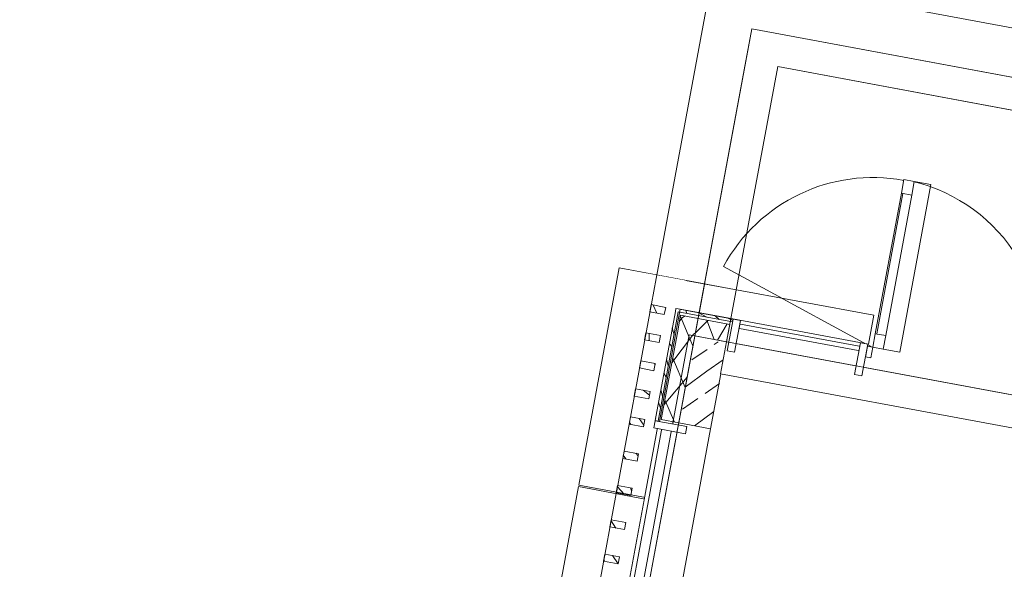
# Model space of a CAD drawing. Header units: metres. Extents: x 0 to 60282398, y -11592309 to 5708004.
# Tile 44 of 136: x 32353338.38 to 32353345.07, y 5707927.08 to 5707930.81. Entities that reach past the tile are written whole.
import ezdxf

# ---------------------------------------------------------------- set-up
doc = ezdxf.new("R2010")
doc.units = ezdxf.units.M
doc.header["$LTSCALE"] = 0.75
doc.set_wipeout_variables(frame=1)
doc.layers.get('0').update_dxf_attribs({"linetype": 'CONTINUOUS'})
for name, color, linetype, lineweight in [('10417023$0$#9_002_GES I Übersicht Erdgeschoss_1_101_Wand Aussen.A', 7, 'CONTINUOUS', 25), ('10417023$0$#9_002_GES I Übersicht Erdgeschoss_1_115_Außentüren', 7, 'CONTINUOUS', 25), ('10417023$0$#9_002_GES I Übersicht Erdgeschoss_1_201_Aussenwandbekleidung.A', 7, 'CONTINUOUS', 25), ('10417023$0$#9_002_GES I Übersicht Erdgeschoss_1_210_Wärmedämmung', 7, 'CONTINUOUS', 25), ('10417023$0$#9_002_GES I Übersicht Erdgeschoss_1_Neubau_101_Wand Aussen.A', 7, 'CONTINUOUS', 25), ('10417023$0$#9_002_GES I Übersicht Erdgeschoss_1_Neubau_104_Decken.A', 7, 'CONTINUOUS', 25), ('10417023$0$#9_002_GES I Übersicht Erdgeschoss_1_Neubau_115_Außentüren', 7, 'CONTINUOUS', 25), ('10417023$0$#9_002_GES I Übersicht Erdgeschoss_1_Neubau_201_Aussenwandbekleidu', 7, 'CONTINUOUS', 25), ('10417023$0$#9_002_GES I Übersicht Erdgeschoss_1_Neubau_210_Wärmedämmung', 7, 'CONTINUOUS', 25), ('10417023$0$Keine', 7, 'CONTINUOUS', 13)]:
    doc.layers.add(name, color=color, linetype=linetype, lineweight=lineweight)
pattern_1 = [(134.9999999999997, (0, 0), (0.1060660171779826, 0.1060660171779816), []), (134.9999999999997, (-0.03535533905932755, -0.0353553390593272), (0.1060660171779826, 0.1060660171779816), [])]
pattern_2 = [(44.99999999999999, (0, 0), (-0.1697056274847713, 0.1697056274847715), []), (44.99999999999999, (-0.08485281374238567, 0.08485281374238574), (-0.1697056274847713, 0.1697056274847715), [0.18, -0.05999999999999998])]
pattern_3 = [(-119.9999999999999, (0, 0), (-0.129903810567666, 0.07499999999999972), []), (-59.99999999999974, (0, 0), (0.1299038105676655, 0.0750000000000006), [])]

# ---------------------------------------------------------------- blocks, each defined once
blk = doc.blocks.new('10417023$0$#9_MKO_LP5_ARC_GES_UP_00_002_P_G_modell (3D)')
at = {"layer": '10417023$0$#9_002_GES I Übersicht Erdgeschoss_1_101_Wand Aussen.A', "color": 1, "linetype": 'Continuous', "lineweight": 13, "true_color": 0xff0000}
for p, q in [((-32353499.57365668, -5707790.229532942), (-32353503.17381512, -5707790.229532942)), ((-32353502.84381513, -5707790.559532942), (-32353499.24365668, -5707790.559532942)), ((-32353498.73422785, -5707792.899577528), (-32353502.62422807, -5707792.899577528))]:
    blk.add_line(p, q, dxfattribs=at)
at = {"layer": '10417023$0$#9_002_GES I Übersicht Erdgeschoss_1_101_Wand Aussen.A', "color": 1, "linetype": 'Continuous', "lineweight": 18, "true_color": 0xff0000}
blk.add_line((-32353502.84381513, -5707792.89957689), (-32353502.84381513, -5707792.67957689), dxfattribs=at)
at = {"layer": '10417023$0$#9_002_GES I Übersicht Erdgeschoss_1_115_Außentüren', "color": 1, "linetype": 'Continuous', "lineweight": 13, "true_color": 0xff0000, "flags": 128}
blk.add_lwpolyline([(-32353501.56899241, -5707791.376505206), (-32353501.45452329, -5707791.376505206), (-32353501.45452329, -5707792.534195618), (-32353501.56899241, -5707792.534195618)], dxfattribs=at)
at = {"layer": '10417023$0$#9_002_GES I Übersicht Erdgeschoss_1_115_Außentüren', "color": 1, "linetype": 'Continuous', "lineweight": 13, "true_color": 0xff0000}
blk.add_arc((-32353501.64051752, -5707792.535929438), 1.15366247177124, 89.99999981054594, 162.0223006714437, dxfattribs=at)
at = {"layer": '10417023$0$#9_002_GES I Übersicht Erdgeschoss_1_210_Wärmedämmung', "color": 1, "linetype": 'Continuous', "lineweight": 13, "true_color": 0xff0000, "flags": 128}
blk.add_lwpolyline([(-32353502.62381501, -5707792.679576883), (-32353498.444228, -5707792.679576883), (-32353498.444228, -5707790.779532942), (-32353502.62381501, -5707790.779532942)], close=True, dxfattribs=at)
at = {"layer": '10417023$0$#9_002_GES I Übersicht Erdgeschoss_1_Neubau_101_Wand Aussen.A', "color": 1, "linetype": 'Continuous', "lineweight": 13, "true_color": 0xff0000}
for p, q in [((-32353502.84381513, -5707790.559532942), (-32353502.84381513, -5707790.779532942)), ((-32353498.64422803, -5707790.559532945), (-32353502.84381513, -5707790.559532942)), ((-32353502.62381512, -5707790.779532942), (-32353498.64422803, -5707790.779532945)), ((-32353502.6238152, -5707793.279204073), (-32353502.6238152, -5707796.904203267))]:
    blk.add_line(p, q, dxfattribs=at)
at = {"layer": '10417023$0$#9_002_GES I Übersicht Erdgeschoss_1_Neubau_101_Wand Aussen.A', "color": 1, "linetype": 'Continuous', "lineweight": 18, "true_color": 0xff0000}
blk.add_line((-32353502.62381512, -5707793.279203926), (-32353502.62381512, -5707792.89957689), dxfattribs=at)
at = {"layer": '10417023$0$#9_002_GES I Übersicht Erdgeschoss_1_Neubau_104_Decken.A', "color": 1, "linetype": 'Continuous', "lineweight": 13, "true_color": 0xff0000, "flags": 128}
blk.add_lwpolyline([(-32353502.88381506, -5707792.679515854), (-32353502.88381511, -5707803.129576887), (-32353502.84381653, -5707803.129576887), (-32353502.84381653, -5707809.004576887), (-32353499.08931621, -5707809.004576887), (-32353497.57443247, -5707809.004576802), (-32353497.57443247, -5707810.154576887), (-32353495.52481159, -5707810.154576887), (-32353495.52560609, -5707813.099577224), (-32353472.62422376, -5707813.099576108), (-32353472.62422743, -5707808.219546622), (-32353469.004228, -5707808.219576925), (-32353469.004228, -5707794.11457689), (-32353469.004228, -5707790.779532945), (-32353469.004228, -5707790.559532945), (-32353477.474228, -5707790.559532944), (-32353480.474228, -5707790.559532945), (-32353491.124228, -5707790.559532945), (-32353498.444228, -5707790.559532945), (-32353498.444228, -5707792.679576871)], close=True, dxfattribs=at)
at = {"color": 1, "linetype": 'Continuous', "lineweight": 5, "true_color": 0xff0000}
for points, layer in [([(-32353503.433863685, -5707792.319515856), (-32353503.433863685, -5707792.519515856), (-32353502.97386369, -5707792.519515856)], '10417023$0$#9_002_GES I Übersicht Erdgeschoss_1_201_Aussenwandbekleidung.A'), ([(-32353502.973863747, -5707795.374576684), (-32353502.973863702, -5707793.829515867), (-32353503.433863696, -5707793.829515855), (-32353503.433863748, -5707795.374576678)], '10417023$0$#9_002_GES I Übersicht Erdgeschoss_1_Neubau_201_Aussenwandbekleidu')]:
    blk.add_wipeout(points, dxfattribs=at).dxf.layer = layer
at = {"layer": '10417023$0$#9_002_GES I Übersicht Erdgeschoss_1_Neubau_201_Aussenwandbekleidu', "linetype": 'Continuous', "lineweight": 5, "true_color": 0xff0000}
h = blk.add_hatch(dxfattribs=at)
h.set_pattern_fill('#9_METALL__STAHL_0001', color=1, style=0, pattern_type=2)
h.set_pattern_definition(pattern_1)
h.paths.add_polyline_path([(-32353503.17381512, -5707794.059606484), (-32353503.07381513, -5707794.059606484), (-32353503.07381513, -5707794.009606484), (-32353503.17381512, -5707794.009606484)])
h = blk.add_hatch(dxfattribs=at)
h.set_pattern_fill('#9_METALL__STAHL_0001', color=1, style=0, pattern_type=2)
h.set_pattern_definition(pattern_1)
h.paths.add_polyline_path([(-32353503.17381512, -5707794.296324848), (-32353503.07381513, -5707794.296324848), (-32353503.07381513, -5707794.246324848), (-32353503.17381512, -5707794.246324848)])
at = {"layer": '10417023$0$#9_002_GES I Übersicht Erdgeschoss_1_Neubau_201_Aussenwandbekleidu', "color": 1, "linetype": 'Continuous', "lineweight": 13, "true_color": 0xff0000}
for p, q in [((-32353503.43386369, -5707793.829515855), (-32353503.43386374, -5707795.374576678)), ((-32353502.97386369, -5707793.829515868), (-32353503.43386369, -5707793.829515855)), ((-32353502.97386374, -5707795.374576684), (-32353502.97386369, -5707793.829515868))]:
    blk.add_line(p, q, dxfattribs=at)
at = {"layer": '10417023$0$#9_002_GES I Übersicht Erdgeschoss_1_Neubau_201_Aussenwandbekleidu', "color": 1, "linetype": 'Continuous', "lineweight": 13, "true_color": 0xff0000, "flags": 128}
for points in [[(-32353503.17381512, -5707794.059606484), (-32353503.07381513, -5707794.059606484), (-32353503.07381513, -5707794.009606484), (-32353503.17381512, -5707794.009606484)], [(-32353503.17381512, -5707794.296324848), (-32353503.07381513, -5707794.296324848), (-32353503.07381513, -5707794.246324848), (-32353503.17381512, -5707794.246324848)]]:
    blk.add_lwpolyline(points, close=True, dxfattribs=at)
at = {"color": 1, "linetype": 'Continuous', "lineweight": 5, "true_color": 0xff0000}
blk.add_wipeout([(-32353502.97386369, -5707792.319515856), (-32353503.433863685, -5707792.319515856), (-32353502.97386369, -5707792.519515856)], dxfattribs=at).dxf.layer = '10417023$0$#9_002_GES I Übersicht Erdgeschoss_1_201_Aussenwandbekleidung.A'
at = {"layer": '10417023$0$#9_002_GES I Übersicht Erdgeschoss_1_201_Aussenwandbekleidung.A', "color": 1, "linetype": 'Continuous', "lineweight": 13, "true_color": 0xff0000}
blk.add_line((-32353503.43386369, -5707792.319515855), (-32353503.43386369, -5707792.519515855), dxfattribs=at)
at = {"color": 1, "linetype": 'Continuous', "lineweight": 5, "true_color": 0xff0000}
blk.add_wipeout([(-32353502.973863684, -5707792.519515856), (-32353502.673814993, -5707792.519515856), (-32353502.673814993, -5707792.319515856), (-32353502.973863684, -5707792.319515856)], dxfattribs=at).dxf.layer = '10417023$0$#9_002_GES I Übersicht Erdgeschoss_1_201_Aussenwandbekleidung.A'
at = {"layer": '10417023$0$#9_002_GES I Übersicht Erdgeschoss_1_101_Wand Aussen.A', "color": 1, "linetype": 'Continuous', "lineweight": 13, "true_color": 0xff0000}
blk.add_line((-32353502.84381513, -5707792.519569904), (-32353502.84381513, -5707790.559532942), dxfattribs=at)
at = {"layer": '10417023$0$#9_002_GES I Übersicht Erdgeschoss_1_201_Aussenwandbekleidung.A', "color": 1, "linetype": 'Continuous', "lineweight": 13, "true_color": 0xff0000}
for p, q in [((-32353502.673815, -5707792.319515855), (-32353503.43386369, -5707792.319515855)), ((-32353502.97386369, -5707792.519515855), (-32353502.673815, -5707792.519515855))]:
    blk.add_line(p, q, dxfattribs=at)
at = {"layer": '10417023$0$#9_002_GES I Übersicht Erdgeschoss_1_Neubau_101_Wand Aussen.A', "color": 1, "linetype": 'Continuous', "lineweight": 13, "true_color": 0xff0000}
blk.add_line((-32353502.84381513, -5707790.779532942), (-32353502.84381513, -5707792.67957689), dxfattribs=at)
at = {"color": 1, "linetype": 'Continuous', "lineweight": 5, "true_color": 0xff0000}
for points, layer in [([(-32353502.673814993, -5707792.519515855), (-32353501.673863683, -5707792.519515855), (-32353501.673863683, -5707792.319515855), (-32353502.673814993, -5707792.319515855)], '10417023$0$#9_002_GES I Übersicht Erdgeschoss_1_201_Aussenwandbekleidung.A'), ([(-32353503.433863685, -5707792.519515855), (-32353503.433863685, -5707793.819515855), (-32353502.973863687, -5707793.819515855), (-32353502.973863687, -5707792.519515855)], '10417023$0$#9_002_GES I Übersicht Erdgeschoss_1_Neubau_201_Aussenwandbekleidu')]:
    blk.add_wipeout(points, dxfattribs=at).dxf.layer = layer
at = {"layer": '10417023$0$#9_002_GES I Übersicht Erdgeschoss_1_201_Aussenwandbekleidung.A', "linetype": 'Continuous', "lineweight": 5}
h = blk.add_hatch(dxfattribs=at)
h.set_pattern_fill('#9_METALL__STAHL_0001', style=0, pattern_type=2)
h.set_pattern_definition(pattern_1)
h.paths.add_polyline_path([(-32353503.00400686, -5707792.51957689), (-32353503.00399987, -5707792.53957689), (-32353502.98399987, -5707792.53957689)])
h = blk.add_hatch(dxfattribs=at)
h.set_pattern_fill('#9_METALL__STAHL_0001', style=0, pattern_type=2)
h.set_pattern_definition(pattern_1)
h.paths.add_polyline_path([(-32353502.98400686, -5707792.51957689), (-32353503.00400686, -5707792.51957689), (-32353502.98399987, -5707792.53957689)])
at = {"layer": '10417023$0$#9_002_GES I Übersicht Erdgeschoss_1_201_Aussenwandbekleidung.A', "linetype": 'Continuous', "lineweight": 5, "true_color": 0xff0000}
h = blk.add_hatch(dxfattribs=at)
h.set_pattern_fill('#9_METALL__STAHL_0001', color=1, style=0, pattern_type=2)
h.set_pattern_definition(pattern_1)
h.paths.add_polyline_path([(-32353502.98399987, -5707792.53957689), (-32353502.60883193, -5707792.53957689), (-32353502.60883193, -5707792.51957689), (-32353502.98400686, -5707792.51957689)])
at = {"layer": '10417023$0$#9_002_GES I Übersicht Erdgeschoss_1_Neubau_201_Aussenwandbekleidu', "linetype": 'Continuous', "lineweight": 5, "true_color": 0xff0000}
h = blk.add_hatch(dxfattribs=at)
h.set_pattern_fill('#9_METALL__STAHL_0001', color=1, style=0, pattern_type=2)
h.set_pattern_definition(pattern_1)
h.paths.add_polyline_path([(-32353503.17381512, -5707792.574822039), (-32353503.07381513, -5707792.574822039), (-32353503.07381513, -5707792.52482204), (-32353503.17381512, -5707792.52482204)])
h = blk.add_hatch(dxfattribs=at)
h.set_pattern_fill('#9_METALL__STAHL_0001', color=1, style=0, pattern_type=2)
h.set_pattern_definition(pattern_1)
h.paths.add_polyline_path([(-32353503.17381512, -5707792.768479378), (-32353503.07381513, -5707792.768479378), (-32353503.07381513, -5707792.718479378), (-32353503.17381512, -5707792.718479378)])
h = blk.add_hatch(dxfattribs=at)
h.set_pattern_fill('#9_METALL__STAHL_0001', color=1, style=0, pattern_type=2)
h.set_pattern_definition(pattern_1)
h.paths.add_polyline_path([(-32353503.17381512, -5707792.962136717), (-32353503.07381513, -5707792.962136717), (-32353503.07381513, -5707792.912136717), (-32353503.17381512, -5707792.912136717)])
h = blk.add_hatch(dxfattribs=at)
h.set_pattern_fill('#9_METALL__STAHL_0001', color=1, style=0, pattern_type=2)
h.set_pattern_definition(pattern_1)
h.paths.add_polyline_path([(-32353503.17381512, -5707793.155794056), (-32353503.07381513, -5707793.155794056), (-32353503.07381513, -5707793.105794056), (-32353503.17381512, -5707793.105794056)])
h = blk.add_hatch(dxfattribs=at)
h.set_pattern_fill('#9_METALL__STAHL_0001', color=1, style=0, pattern_type=2)
h.set_pattern_definition(pattern_1)
h.paths.add_polyline_path([(-32353503.17381512, -5707793.349451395), (-32353503.07381513, -5707793.349451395), (-32353503.07381513, -5707793.299451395), (-32353503.17381512, -5707793.299451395)])
h = blk.add_hatch(dxfattribs=at)
h.set_pattern_fill('#9_METALL__STAHL_0001', color=1, style=0, pattern_type=2)
h.set_pattern_definition(pattern_1)
h.paths.add_polyline_path([(-32353503.17381512, -5707793.586169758), (-32353503.07381513, -5707793.586169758), (-32353503.07381513, -5707793.536169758), (-32353503.17381512, -5707793.536169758)])
h = blk.add_hatch(dxfattribs=at)
h.set_pattern_fill('#9_METALL__STAHL_0001', color=1, style=0, pattern_type=2)
h.set_pattern_definition(pattern_1)
h.paths.add_polyline_path([(-32353503.17381512, -5707793.822888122), (-32353503.07381513, -5707793.822888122), (-32353503.07381513, -5707793.772888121), (-32353503.17381512, -5707793.772888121)])
at = {"layer": '10417023$0$#9_002_GES I Übersicht Erdgeschoss_1_Neubau_210_Wärmedämmung', "linetype": 'Continuous', "lineweight": 5, "true_color": 0xff0000}
h = blk.add_hatch(dxfattribs=at)
h.set_pattern_fill('#9_DÄMMUNG__WEICH_0001', color=1, style=0, pattern_type=2)
h.set_pattern_definition(pattern_3)
h.paths.add_polyline_path([(-32353502.96380849, -5707792.679516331), (-32353502.84380849, -5707792.679512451), (-32353502.96379732, -5707792.559523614)])
h = blk.add_hatch(dxfattribs=at)
h.set_pattern_fill('#9_DÄMMUNG__WEICH_0001', color=1, style=0, pattern_type=2)
h.set_pattern_definition(pattern_3)
h.paths.add_polyline_path([(-32353502.96379685, -5707792.559524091), (-32353502.84380849, -5707792.679512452), (-32353502.84380461, -5707792.559512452), (-32353502.96379685, -5707792.559516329)])
at = {"layer": '10417023$0$#9_002_GES I Übersicht Erdgeschoss_1_101_Wand Aussen.A', "color": 1, "linetype": 'Continuous', "lineweight": 13, "true_color": 0xff0000}
for p, q in [((-32353503.17381512, -5707790.344532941), (-32353503.17381512, -5707792.519569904)), ((-32353503.17381512, -5707792.519569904), (-32353503.17381512, -5707809.164477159))]:
    blk.add_line(p, q, dxfattribs=at)
at = {"layer": '10417023$0$#9_002_GES I Übersicht Erdgeschoss_1_115_Außentüren', "color": 1, "linetype": 'Continuous', "lineweight": 13, "true_color": 0xff0000}
blk.add_line((-32353502.73785441, -5707792.179855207), (-32353501.64051752, -5707792.535929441), dxfattribs=at)
at = {"layer": '10417023$0$#9_002_GES I Übersicht Erdgeschoss_1_201_Aussenwandbekleidung.A', "color": 1, "linetype": 'Continuous', "lineweight": 13, "true_color": 0xff0000}
for p, q in [((-32353501.67386369, -5707792.319515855), (-32353502.673815, -5707792.319515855)), ((-32353501.67386369, -5707792.519515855), (-32353501.67386369, -5707792.319515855)), ((-32353502.673815, -5707792.519515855), (-32353501.67386369, -5707792.519515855))]:
    blk.add_line(p, q, dxfattribs=at)
at = {"layer": '10417023$0$#9_002_GES I Übersicht Erdgeschoss_1_201_Aussenwandbekleidung.A', "color": 1, "linetype": 'Continuous', "lineweight": 18, "true_color": 0xff0000}
for p, q in [((-32353503.00400686, -5707792.51957689), (-32353503.00399987, -5707792.53957689)), ((-32353502.60883193, -5707792.51957689), (-32353503.00400686, -5707792.51957689)), ((-32353502.98399987, -5707792.53957689), (-32353502.60883193, -5707792.53957689)), ((-32353502.60883193, -5707792.53957689), (-32353502.60883193, -5707792.51957689))]:
    blk.add_line(p, q, dxfattribs=at)
at = {"layer": '10417023$0$#9_002_GES I Übersicht Erdgeschoss_1_Neubau_104_Decken.A', "color": 1, "linetype": 'Continuous', "lineweight": 13, "true_color": 0xff0000, "flags": 128}
blk.add_lwpolyline([(-32353498.22421727, -5707790.559532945), (-32353502.84380439, -5707790.559532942), (-32353502.84380439, -5707813.099576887), (-32353495.47442851, -5707813.099576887), (-32353495.47442851, -5707809.05457689), (-32353482.84109309, -5707809.05457689), (-32353482.84357996, -5707813.099573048), (-32353472.62421726, -5707813.099573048), (-32353472.62421726, -5707811.259577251), (-32353472.62421726, -5707806.979589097), (-32353469.00380439, -5707806.979589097), (-32353469.00380439, -5707790.559532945)], close=True, dxfattribs=at)
at = {"layer": '10417023$0$#9_002_GES I Übersicht Erdgeschoss_1_Neubau_201_Aussenwandbekleidu', "color": 1, "linetype": 'Continuous', "lineweight": 13, "true_color": 0xff0000}
for p, q in [((-32353503.43386369, -5707792.519515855), (-32353503.43386369, -5707793.819515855)), ((-32353502.97386369, -5707793.819515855), (-32353502.97386369, -5707792.519515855)), ((-32353502.97386369, -5707793.819515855), (-32353503.43386369, -5707793.819515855))]:
    blk.add_line(p, q, dxfattribs=at)
at = {"layer": '10417023$0$#9_002_GES I Übersicht Erdgeschoss_1_Neubau_201_Aussenwandbekleidu', "color": 1, "linetype": 'Continuous', "lineweight": 13, "true_color": 0xff0000, "flags": 128}
for points in [[(-32353503.17381512, -5707792.574822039), (-32353503.07381513, -5707792.574822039), (-32353503.07381513, -5707792.52482204), (-32353503.17381512, -5707792.52482204)], [(-32353503.17381512, -5707792.768479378), (-32353503.07381513, -5707792.768479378), (-32353503.07381513, -5707792.718479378), (-32353503.17381512, -5707792.718479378)], [(-32353503.17381512, -5707792.962136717), (-32353503.07381513, -5707792.962136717), (-32353503.07381513, -5707792.912136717), (-32353503.17381512, -5707792.912136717)], [(-32353503.17381512, -5707793.155794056), (-32353503.07381513, -5707793.155794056), (-32353503.07381513, -5707793.105794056), (-32353503.17381512, -5707793.105794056)], [(-32353503.17381512, -5707793.349451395), (-32353503.07381513, -5707793.349451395), (-32353503.07381513, -5707793.299451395), (-32353503.17381512, -5707793.299451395)], [(-32353503.17381512, -5707793.586169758), (-32353503.07381513, -5707793.586169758), (-32353503.07381513, -5707793.536169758), (-32353503.17381512, -5707793.536169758)], [(-32353503.17381512, -5707793.822888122), (-32353503.07381513, -5707793.822888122), (-32353503.07381513, -5707793.772888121), (-32353503.17381512, -5707793.772888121)]]:
    blk.add_lwpolyline(points, close=True, dxfattribs=at)
at = {"layer": '10417023$0$#9_002_GES I Übersicht Erdgeschoss_1_Neubau_210_Wärmedämmung', "color": 1, "linetype": 'Continuous', "lineweight": 18, "true_color": 0xff0000}
blk.add_line((-32353502.96380461, -5707792.559516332), (-32353502.96380849, -5707792.679516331), dxfattribs=at)
at = {"color": 1, "linetype": 'Continuous', "lineweight": 5, "true_color": 0xff0000}
for points, layer in [([(-32353502.978736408, -5707793.324203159), (-32353502.978747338, -5707795.279578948), (-32353502.94874734, -5707795.279579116), (-32353502.94873641, -5707793.324203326)], '10417023$0$#9_002_GES I Übersicht Erdgeschoss_1_115_Außentüren'), ([(-32353501.56882632, -5707792.440576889), (-32353501.56882632, -5707791.470423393), (-32353501.640826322, -5707791.470423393), (-32353501.640826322, -5707792.440576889)], '10417023$0$#9_002_GES I Übersicht Erdgeschoss_1_Neubau_115_Außentüren')]:
    blk.add_wipeout(points, dxfattribs=at).dxf.layer = layer
at = {"layer": '10417023$0$#9_002_GES I Übersicht Erdgeschoss_1_115_Außentüren', "color": 1, "linetype": 'Continuous', "lineweight": 13, "true_color": 0xff0000, "flags": 128}
blk.add_lwpolyline([(-32353502.97873641, -5707793.32420316), (-32353502.94873641, -5707793.324203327), (-32353502.94874734, -5707795.279579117), (-32353502.97874734, -5707795.279578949)], close=True, dxfattribs=at)
at = {"layer": '10417023$0$#9_002_GES I Übersicht Erdgeschoss_1_Neubau_115_Außentüren', "color": 1, "linetype": 'Continuous', "lineweight": 13, "true_color": 0xff0000}
for p, q in [((-32353501.64082574, -5707792.440577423), (-32353501.64082574, -5707791.470423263)), ((-32353501.63082572, -5707792.440577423), (-32353501.63082572, -5707791.470423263)), ((-32353501.56882623, -5707792.440577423), (-32353501.56882623, -5707791.470423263))]:
    blk.add_line(p, q, dxfattribs=at)
at = {"layer": '10417023$0$#9_002_GES I Übersicht Erdgeschoss_1_Neubau_115_Außentüren', "color": 1, "linetype": 'Continuous', "lineweight": 13, "true_color": 0xff0000, "flags": 128}
blk.add_lwpolyline([(-32353501.56882632, -5707792.44057689), (-32353501.56882632, -5707791.470423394), (-32353501.64082632, -5707791.470423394), (-32353501.64082632, -5707792.44057689)], close=True, dxfattribs=at)
at = {"layer": '10417023$0$#9_002_GES I Übersicht Erdgeschoss_1_Neubau_115_Außentüren', "color": 1, "linetype": 'Continuous', "lineweight": 13, "true_color": 0xff0000}
blk.add_arc((-32353501.64082633, -5707792.534576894), 1.158153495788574, 1.88719417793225e-07, 89.99999981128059, dxfattribs=at)
at = {"color": 1, "linetype": 'Continuous', "lineweight": 5, "true_color": 0xff0000}
for points, layer in [([(-32353503.003736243, -5707793.29420302), (-32353503.003736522, -5707793.34420302), (-32353502.78373652, -5707793.34420425), (-32353502.783736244, -5707793.294204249)], '10417023$0$#9_002_GES I Übersicht Erdgeschoss_1_115_Außentüren'), ([(-32353501.56882632, -5707791.470423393), (-32353501.56882632, -5707791.376423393), (-32353501.64082632, -5707791.376423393), (-32353501.64082632, -5707791.470423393)], '10417023$0$#9_002_GES I Übersicht Erdgeschoss_1_Neubau_115_Außentüren'), ([(-32353501.568826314, -5707792.534576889), (-32353501.568826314, -5707792.440576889), (-32353501.64082631, -5707792.440576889), (-32353501.64082631, -5707792.534576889)], '10417023$0$#9_002_GES I Übersicht Erdgeschoss_1_Neubau_115_Außentüren')]:
    blk.add_wipeout(points, dxfattribs=at).dxf.layer = layer
at = {"layer": '10417023$0$#9_002_GES I Übersicht Erdgeschoss_1_201_Aussenwandbekleidung.A', "linetype": 'Continuous', "lineweight": 5, "true_color": 0xff0000}
h = blk.add_hatch(dxfattribs=at)
h.set_pattern_fill('#9_METALL__STAHL_0001', color=1, style=0, pattern_type=2)
h.set_pattern_definition(pattern_1)
h.paths.add_polyline_path([(-32353503.00399987, -5707792.53957689), (-32353503.00373624, -5707793.294200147), (-32353502.98373624, -5707793.29419316), (-32353502.98399987, -5707792.53957689)])
at = {"layer": '10417023$0$#9_002_GES I Übersicht Erdgeschoss_1_Neubau_101_Wand Aussen.A', "linetype": 'Continuous', "lineweight": 5, "true_color": 0xff0000}
h = blk.add_hatch(dxfattribs=at)
h.set_pattern_fill('#9_BETON__STAHLBETON_0001', color=1, style=0, pattern_type=2)
h.set_pattern_definition(pattern_2)
h.paths.add_polyline_path([(-32353502.62381509, -5707792.89957689), (-32353502.84381513, -5707792.89957689), (-32353502.84381513, -5707793.279203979), (-32353502.62381509, -5707793.279203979)])
at = {"layer": '10417023$0$#9_002_GES I Übersicht Erdgeschoss_1_Neubau_210_Wärmedämmung', "linetype": 'Continuous', "lineweight": 5, "true_color": 0xff0000}
h = blk.add_hatch(dxfattribs=at)
h.set_pattern_fill('#9_DÄMMUNG__WEICH_0001', color=1, style=0, pattern_type=2)
h.set_pattern_definition(pattern_3)
h.paths.add_polyline_path([(-32353502.96380849, -5707792.679516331), (-32353502.96382788, -5707793.279200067), (-32353502.84382788, -5707793.279203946), (-32353502.84380849, -5707792.679512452)])
at = {"layer": '10417023$0$#9_002_GES I Übersicht Erdgeschoss_1_101_Wand Aussen.A', "color": 1, "linetype": 'Continuous', "lineweight": 13, "true_color": 0xff0000}
blk.add_line((-32353502.84381513, -5707809.164477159), (-32353502.84381513, -5707792.519569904), dxfattribs=at)
at = {"layer": '10417023$0$#9_002_GES I Übersicht Erdgeschoss_1_115_Außentüren', "color": 1, "linetype": 'Continuous', "lineweight": 13, "true_color": 0xff0000, "flags": 128}
blk.add_lwpolyline([(-32353503.00373624, -5707793.29420302), (-32353503.00373652, -5707793.34420302), (-32353502.78373652, -5707793.34420425), (-32353502.78373624, -5707793.294204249)], close=True, dxfattribs=at)
at = {"layer": '10417023$0$#9_002_GES I Übersicht Erdgeschoss_1_201_Aussenwandbekleidung.A', "color": 1, "linetype": 'Continuous', "lineweight": 18, "true_color": 0xff0000}
for p, q in [((-32353503.00399987, -5707792.53957689), (-32353503.00373624, -5707793.294200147)), ((-32353502.98373624, -5707793.29419316), (-32353502.98399987, -5707792.53957689)), ((-32353502.98373624, -5707793.29419316), (-32353503.00373624, -5707793.294200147))]:
    blk.add_line(p, q, dxfattribs=at)
at = {"layer": '10417023$0$#9_002_GES I Übersicht Erdgeschoss_1_Neubau_101_Wand Aussen.A', "color": 1, "linetype": 'Continuous', "lineweight": 18, "true_color": 0xff0000}
for p, q in [((-32353502.84381513, -5707792.89957689), (-32353502.84381513, -5707793.279203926)), ((-32353502.6238152, -5707793.279204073), (-32353502.84381545, -5707793.279204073))]:
    blk.add_line(p, q, dxfattribs=at)
at = {"layer": '10417023$0$#9_002_GES I Übersicht Erdgeschoss_1_Neubau_101_Wand Aussen.A', "color": 1, "linetype": 'Continuous', "lineweight": 13, "true_color": 0xff0000}
for p, q in [((-32353502.6238152, -5707793.279204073), (-32353502.84381545, -5707793.279204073)), ((-32353502.84381545, -5707793.279204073), (-32353502.84381545, -5707796.904203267))]:
    blk.add_line(p, q, dxfattribs=at)
at = {"layer": '10417023$0$#9_002_GES I Übersicht Erdgeschoss_1_Neubau_115_Außentüren', "color": 1, "linetype": 'Continuous', "lineweight": 13, "true_color": 0xff0000, "flags": 128}
for points in [[(-32353501.56882632, -5707791.470423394), (-32353501.56882632, -5707791.376423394), (-32353501.64082632, -5707791.376423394), (-32353501.64082632, -5707791.470423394)], [(-32353501.56882632, -5707792.53457689), (-32353501.56882632, -5707792.44057689), (-32353501.64082632, -5707792.44057689), (-32353501.64082632, -5707792.53457689)]]:
    blk.add_lwpolyline(points, close=True, dxfattribs=at)
at = {"layer": '10417023$0$#9_002_GES I Übersicht Erdgeschoss_1_Neubau_210_Wärmedämmung', "color": 1, "linetype": 'Continuous', "lineweight": 18, "true_color": 0xff0000}
for p, q in [((-32353502.96380849, -5707792.679516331), (-32353502.96382788, -5707793.279200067)), ((-32353502.84382788, -5707793.279203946), (-32353502.84380849, -5707792.679512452)), ((-32353502.993815, -5707793.279515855), (-32353502.99384474, -5707793.279515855)), ((-32353502.96382788, -5707793.279200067), (-32353502.84382788, -5707793.279203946))]:
    blk.add_line(p, q, dxfattribs=at)
at = {"color": 1, "linetype": 'Continuous', "lineweight": 5, "true_color": 0xff0000}
blk.add_wipeout([(-32353501.678826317, -5707792.60657689), (-32353501.64082632, -5707792.60657689), (-32353501.64082632, -5707792.534576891), (-32353501.678826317, -5707792.534576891)], dxfattribs=at).dxf.layer = '10417023$0$#9_002_GES I Übersicht Erdgeschoss_1_Neubau_115_Außentüren'
at = {"layer": '10417023$0$#9_002_GES I Übersicht Erdgeschoss_1_Neubau_115_Außentüren', "color": 1, "linetype": 'Continuous', "lineweight": 13, "true_color": 0xff0000, "flags": 128}
blk.add_lwpolyline([(-32353501.67882632, -5707792.60657689), (-32353501.64082632, -5707792.60657689), (-32353501.64082632, -5707792.53457689), (-32353501.67882632, -5707792.53457689)], close=True, dxfattribs=at)
at = {"color": 1, "linetype": 'Continuous', "lineweight": 5, "true_color": 0xff0000}
blk.add_wipeout([(-32353502.578826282, -5707792.544576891), (-32353502.578826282, -5707792.574576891), (-32353501.70882634, -5707792.574576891), (-32353501.70882634, -5707792.544576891)], dxfattribs=at).dxf.layer = '10417023$0$#9_002_GES I Übersicht Erdgeschoss_1_Neubau_115_Außentüren'
at = {"layer": '10417023$0$#9_002_GES I Übersicht Erdgeschoss_1_Neubau_115_Außentüren', "color": 1, "linetype": 'Continuous', "lineweight": 13, "true_color": 0xff0000, "flags": 128}
blk.add_lwpolyline([(-32353502.57882628, -5707792.54457689), (-32353502.57882628, -5707792.57457689), (-32353501.70882634, -5707792.57457689), (-32353501.70882634, -5707792.54457689)], close=True, dxfattribs=at)
at = {"color": 1, "linetype": 'Continuous', "lineweight": 5, "true_color": 0xff0000}
for points in [[(-32353502.60882628, -5707792.519576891), (-32353502.60882628, -5707792.739576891), (-32353502.558826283, -5707792.739576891), (-32353502.558826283, -5707792.519576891)], [(-32353501.678826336, -5707792.519576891), (-32353501.72882634, -5707792.519576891), (-32353501.72882634, -5707792.739576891), (-32353501.678826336, -5707792.739576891)]]:
    blk.add_wipeout(points, dxfattribs=at).dxf.layer = '10417023$0$#9_002_GES I Übersicht Erdgeschoss_1_Neubau_115_Außentüren'
at = {"layer": '10417023$0$#9_002_GES I Übersicht Erdgeschoss_1_101_Wand Aussen.A', "linetype": 'Continuous', "lineweight": 5, "true_color": 0xff0000}
h = blk.add_hatch(dxfattribs=at)
h.set_pattern_fill('#9_BETON__STAHLBETON_0001', color=1, style=0, pattern_type=2)
h.set_pattern_definition(pattern_2)
h.paths.add_polyline_path([(-32353502.84381513, -5707792.89957689), (-32353502.62381512, -5707792.67957689), (-32353502.84381513, -5707792.67957689)])
h = blk.add_hatch(dxfattribs=at)
h.set_pattern_fill('#9_BETON__STAHLBETON_0001', color=1, style=0, pattern_type=2)
h.set_pattern_definition(pattern_2)
h.paths.add_polyline_path([(-32353502.84381513, -5707792.89957689), (-32353502.62422801, -5707792.89957689), (-32353502.62422801, -5707792.679989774)])
at = {"layer": '10417023$0$#9_002_GES I Übersicht Erdgeschoss_1_Neubau_210_Wärmedämmung', "linetype": 'Continuous', "lineweight": 5, "true_color": 0xff0000}
h = blk.add_hatch(dxfattribs=at)
h.set_pattern_fill('#9_DÄMMUNG__WEICH_0001', color=1, style=0, pattern_type=2)
h.set_pattern_definition(pattern_3)
h.paths.add_polyline_path([(-32353502.84380849, -5707792.679512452), (-32353502.62383651, -5707792.679505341), (-32353502.62384038, -5707792.559505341), (-32353502.84380461, -5707792.559512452)])
at = {"layer": '10417023$0$#9_002_GES I Übersicht Erdgeschoss_1_101_Wand Aussen.A', "color": 1, "linetype": 'Continuous', "lineweight": 18, "true_color": 0xff0000}
for p, q in [((-32353502.6238152, -5707792.679577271), (-32353502.84381545, -5707792.679577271)), ((-32353502.6238152, -5707792.679577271), (-32353502.84381545, -5707792.679577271)), ((-32353502.62422807, -5707792.899577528), (-32353502.62422807, -5707792.679577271))]:
    blk.add_line(p, q, dxfattribs=at)
at = {"layer": '10417023$0$#9_002_GES I Übersicht Erdgeschoss_1_101_Wand Aussen.A', "color": 1, "linetype": 'Continuous', "lineweight": 13, "true_color": 0xff0000}
for p in [(-32353502.62422807, -5707792.899577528), (-32353498.73422785, -5707792.679577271)]:
    blk.add_line(p, (-32353502.62422807, -5707792.679577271), dxfattribs=at)
at = {"layer": '10417023$0$#9_002_GES I Übersicht Erdgeschoss_1_Neubau_101_Wand Aussen.A', "color": 1, "linetype": 'Continuous', "lineweight": 13, "true_color": 0xff0000}
blk.add_line((-32353502.62381512, -5707792.67957689), (-32353502.62381512, -5707790.779532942), dxfattribs=at)
at = {"layer": '10417023$0$#9_002_GES I Übersicht Erdgeschoss_1_Neubau_115_Außentüren', "color": 1, "linetype": 'Continuous', "lineweight": 13, "true_color": 0xff0000, "flags": 128}
for points in [[(-32353502.60882628, -5707792.51957689), (-32353502.55882628, -5707792.51957689), (-32353502.55882628, -5707792.73957689), (-32353502.60882628, -5707792.73957689)], [(-32353501.67882634, -5707792.51957689), (-32353501.72882634, -5707792.51957689), (-32353501.72882634, -5707792.73957689), (-32353501.67882634, -5707792.73957689)]]:
    blk.add_lwpolyline(points, close=True, dxfattribs=at)
at = {"layer": '10417023$0$#9_002_GES I Übersicht Erdgeschoss_1_Neubau_210_Wärmedämmung', "color": 1, "linetype": 'Continuous', "lineweight": 18, "true_color": 0xff0000}
for p, q in [((-32353502.62384038, -5707792.559505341), (-32353502.96380461, -5707792.559516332)), ((-32353502.62384038, -5707792.559505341), (-32353502.62383651, -5707792.679505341)), ((-32353502.84380849, -5707792.679512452), (-32353502.62383651, -5707792.679505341))]:
    blk.add_line(p, q, dxfattribs=at)
blk = doc.blocks.new('10417023$0$2_MKO_LP5_LAN_GES_UP_00_002_V_A (3D)')
at = {"layer": '10417023$0$Keine'}
blk.add_blockref('10417023$0$#9_MKO_LP5_ARC_GES_UP_00_002_P_G_modell (3D)', (0, 0), dxfattribs=at)
blk = doc.blocks.new('10417023')
at = {"layer": '10417023$0$Keine', "rotation": 349.4819372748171}
blk.add_blockref('10417023$0$2_MKO_LP5_LAN_GES_UP_00_002_V_A (3D)', (65205154.93137175, 5413829.557758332), dxfattribs=at)

msp = doc.modelspace()

# ---------------------------------------------------------------- block references
msp.add_blockref('10417023', (0, 0))

doc.saveas('drawing.dxf')
